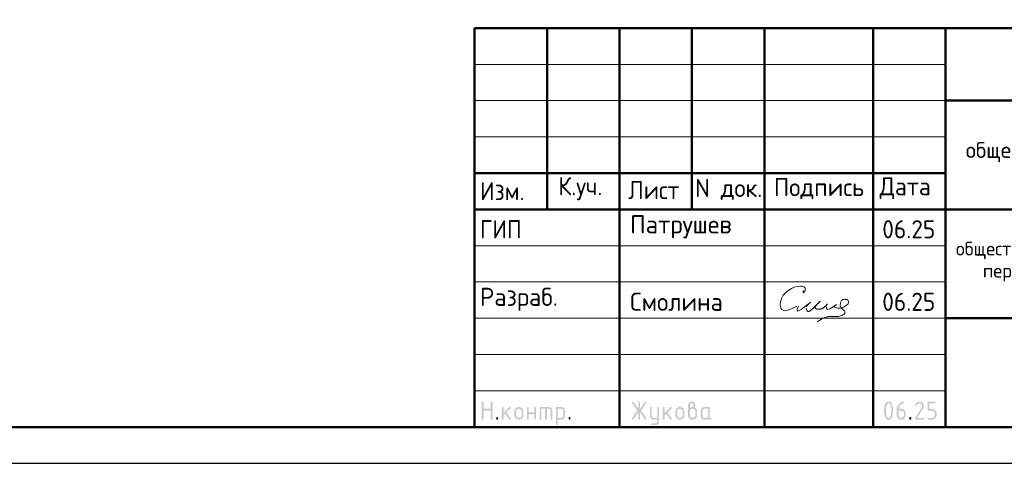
# Model space of a CAD drawing. Header units: millimetres. Extents: x 0 to 50400, y 0 to 35640.
# Tile 3 of 8: x 20068 to 36371, y 0 to 7338. Entities that reach past the tile are written whole.
import ezdxf

# ---------------------------------------------------------------- set-up
doc = ezdxf.new("R2010")
doc.units = ezdxf.units.MM
doc.layers.add('Standard', color=7, linetype='Continuous', lineweight=25)
doc.styles.add('ISOCPEUR', font='txt')

msp = doc.modelspace()

# ---------------------------------------------------------------- hatches: boundary and pattern name
at = {"layer": 'Standard', "linetype": 'Continuous', "lineweight": 25, "transparency": 33554687}
for points in [[(27719, 737), (27719, 1007), (27719, 1008), (27719, 1010), (27719, 1012), (27720, 1013), (27720, 1015), (27721, 1016), (27722, 1017), (27723, 1018), (27724, 1019), (27725, 1019), (27726, 1020), (27727, 1021), (27729, 1021), (27730, 1021), (27732, 1022), (27734, 1022), (27736, 1022), (27737, 1021), (27739, 1021), (27741, 1021), (27742, 1020), (27743, 1019), (27744, 1019), (27745, 1018), (27746, 1017), (27747, 1016), (27748, 1015), (27748, 1013), (27748, 1012), (27749, 1010), (27749, 1008), (27749, 1007), (27749, 902), (27869, 902), (27869, 1007), (27869, 1008), (27869, 1010), (27869, 1012), (27870, 1013), (27870, 1015), (27871, 1016), (27871, 1017), (27872, 1018), (27873, 1019), (27874, 1019), (27876, 1020), (27877, 1021), (27878, 1021), (27880, 1021), (27882, 1022), (27884, 1022), (27886, 1022), (27887, 1021), (27889, 1021), (27890, 1021), (27892, 1020), (27893, 1019), (27894, 1019), (27895, 1018), (27896, 1017), (27897, 1016), (27897, 1015), (27898, 1013), (27898, 1012), (27898, 1010), (27899, 1008), (27899, 1007), (27899, 737), (27899, 735), (27898, 733), (27898, 731), (27898, 730), (27897, 729), (27897, 727), (27896, 726), (27895, 725), (27894, 724), (27893, 724), (27892, 723), (27890, 722), (27889, 722), (27887, 722), (27886, 722), (27884, 722), (27882, 722), (27880, 722), (27878, 722), (27877, 722), (27876, 723), (27874, 724), (27873, 724), (27872, 725), (27871, 726), (27871, 727), (27870, 729), (27870, 730), (27869, 731), (27869, 733), (27869, 735), (27869, 737), (27869, 872), (27749, 872), (27749, 737), (27749, 735), (27749, 733), (27748, 731), (27748, 730), (27748, 729), (27747, 727), (27746, 726), (27745, 725), (27744, 724), (27743, 724), (27742, 723), (27741, 722), (27739, 722), (27737, 722), (27736, 722), (27734, 722), (27732, 722), (27730, 722), (27729, 722), (27727, 722), (27726, 723), (27725, 724), (27724, 724), (27723, 725), (27722, 726), (27721, 727), (27720, 729), (27720, 730), (27719, 731), (27719, 733), (27719, 735)], [(30310, 844), (30233, 728), (30232, 726), (30230, 725), (30229, 724), (30227, 723), (30226, 722), (30224, 722), (30222, 722), (30220, 722), (30218, 722), (30217, 722), (30215, 722), (30214, 723), (30212, 723), (30211, 724), (30210, 724), (30209, 725), (30208, 726), (30207, 728), (30207, 729), (30206, 730), (30206, 732), (30206, 734), (30205, 735), (30205, 737), (30205, 739), (30206, 741), (30207, 743), (30208, 745), (30292, 871), (30208, 998), (30207, 1000), (30206, 1002), (30205, 1004), (30205, 1006), (30205, 1008), (30206, 1010), (30206, 1011), (30206, 1013), (30207, 1014), (30207, 1015), (30208, 1017), (30209, 1018), (30210, 1019), (30211, 1019), (30212, 1020), (30214, 1021), (30215, 1021), (30217, 1021), (30218, 1022), (30220, 1022), (30222, 1022), (30224, 1021), (30226, 1021), (30227, 1020), (30229, 1019), (30230, 1018), (30232, 1016), (30233, 1015), (30310, 899), (30310, 1007), (30310, 1008), (30310, 1010), (30311, 1012), (30311, 1013), (30312, 1015), (30312, 1016), (30313, 1017), (30314, 1018), (30315, 1019), (30316, 1019), (30317, 1020), (30319, 1021), (30320, 1021), (30322, 1021), (30323, 1022), (30325, 1022), (30327, 1022), (30329, 1021), (30330, 1021), (30332, 1021), (30333, 1020), (30334, 1019), (30336, 1019), (30337, 1018), (30337, 1017), (30338, 1016), (30339, 1015), (30339, 1013), (30340, 1012), (30340, 1010), (30340, 1008), (30340, 1007), (30340, 899), (30418, 1015), (30419, 1016), (30420, 1018), (30422, 1019), (30423, 1020), (30425, 1021), (30427, 1021), (30428, 1022), (30430, 1022), (30432, 1022), (30433, 1021), (30435, 1021), (30436, 1020), (30437, 1020), (30439, 1019), (30440, 1018), (30441, 1017), (30442, 1016), (30443, 1015), (30444, 1013), (30444, 1012), (30445, 1011), (30445, 1009), (30445, 1008), (30445, 1006), (30445, 1004), (30445, 1002), (30444, 1000), (30443, 998), (30358, 871), (30443, 745), (30444, 743), (30445, 741), (30445, 739), (30445, 737), (30445, 735), (30445, 734), (30445, 732), (30444, 731), (30444, 730), (30443, 728), (30442, 727), (30441, 726), (30440, 725), (30439, 724), (30438, 723), (30436, 723), (30435, 722), (30434, 722), (30432, 722), (30431, 722), (30429, 722), (30427, 722), (30425, 722), (30423, 723), (30422, 724), (30420, 725), (30419, 726), (30418, 728), (30340, 844), (30340, 737), (30340, 735), (30340, 733), (30340, 731), (30339, 730), (30339, 729), (30338, 727), (30337, 726), (30337, 725), (30336, 724), (30334, 724), (30333, 723), (30332, 722), (30330, 722), (30329, 722), (30327, 722), (30325, 722), (30323, 722), (30322, 722), (30320, 722), (30319, 722), (30317, 723), (30316, 724), (30315, 724), (30314, 725), (30313, 726), (30312, 727), (30312, 729), (30311, 730), (30311, 731), (30310, 733), (30310, 735), (30310, 737)], [(34965, 1022), (34968, 1022), (34972, 1021), (34976, 1021), (34980, 1020), (34983, 1019), (34987, 1018), (34990, 1017), (34993, 1016), (34997, 1015), (35000, 1013), (35003, 1011), (35006, 1009), (35009, 1007), (35012, 1005), (35015, 1002), (35018, 1000), (35020, 997), (35023, 994), (35025, 991), (35027, 988), (35029, 985), (35031, 982), (35033, 979), (35034, 975), (35035, 972), (35036, 969), (35038, 965), (35038, 962), (35039, 958), (35039, 954), (35040, 950), (35040, 947), (35040, 941), (35039, 936), (35038, 930), (35036, 925), (35034, 920), (35032, 914), (35029, 909), (35026, 903), (34931, 752), (35025, 752), (35026, 752), (35028, 751), (35030, 751), (35031, 751), (35033, 750), (35034, 749), (35035, 749), (35036, 748), (35037, 747), (35037, 746), (35038, 745), (35039, 743), (35039, 742), (35039, 740), (35040, 738), (35040, 737), (35040, 735), (35039, 733), (35039, 731), (35039, 730), (35038, 729), (35037, 727), (35037, 726), (35036, 725), (35035, 724), (35034, 724), (35033, 723), (35031, 722), (35030, 722), (35028, 722), (35026, 722), (35025, 722), (34905, 722), (34903, 722), (34901, 722), (34899, 722), (34898, 722), (34897, 723), (34895, 724), (34894, 724), (34893, 725), (34892, 726), (34892, 727), (34891, 729), (34891, 730), (34890, 731), (34890, 733), (34890, 735), (34890, 737), (34890, 739), (34890, 741), (34891, 743), (34892, 745), (35002, 922), (35004, 925), (35005, 928), (35007, 931), (35008, 934), (35009, 937), (35009, 940), (35010, 943), (35010, 946), (35010, 951), (35009, 955), (35008, 960), (35006, 964), (35005, 968), (35002, 971), (35000, 975), (34996, 978), (34993, 982), (34989, 984), (34986, 987), (34982, 988), (34978, 990), (34974, 991), (34969, 991), (34965, 991), (34961, 991), (34958, 991), (34955, 990), (34952, 989), (34949, 988), (34946, 986), (34943, 984), (34940, 982), (34937, 980), (34934, 977), (34931, 974), (34929, 970), (34926, 967), (34923, 963), (34920, 958), (34918, 954), (34917, 952), (34915, 951), (34914, 949), (34912, 948), (34911, 947), (34909, 947), (34907, 947), (34905, 947), (34903, 947), (34901, 947), (34899, 947), (34898, 947), (34897, 948), (34895, 949), (34894, 949), (34893, 950), (34892, 951), (34892, 952), (34891, 954), (34891, 955), (34890, 956), (34890, 958), (34890, 960), (34890, 962), (34890, 963), (34890, 965), (34890, 966), (34891, 968), (34894, 974), (34898, 980), (34902, 986), (34906, 991), (34910, 996), (34914, 1000), (34919, 1005), (34923, 1008), (34928, 1011), (34933, 1014), (34938, 1016), (34943, 1018), (34948, 1020), (34953, 1021), (34959, 1022)], [(35100, 887), (35100, 1007), (35100, 1008), (35100, 1010), (35100, 1012), (35100, 1013), (35101, 1015), (35102, 1016), (35102, 1017), (35103, 1018), (35104, 1019), (35105, 1019), (35107, 1020), (35108, 1021), (35109, 1021), (35111, 1021), (35113, 1022), (35114, 1022), (35219, 1022), (35221, 1022), (35223, 1021), (35224, 1021), (35226, 1021), (35227, 1020), (35228, 1019), (35229, 1019), (35230, 1018), (35231, 1017), (35232, 1016), (35233, 1014), (35233, 1013), (35234, 1012), (35234, 1010), (35234, 1008), (35234, 1007), (35234, 1005), (35234, 1003), (35234, 1001), (35233, 1000), (35233, 999), (35232, 997), (35231, 996), (35230, 995), (35229, 994), (35228, 994), (35227, 993), (35226, 992), (35224, 992), (35223, 992), (35221, 991), (35219, 991), (35130, 991), (35130, 902), (35174, 902), (35178, 902), (35182, 901), (35186, 901), (35189, 900), (35193, 900), (35196, 899), (35200, 897), (35203, 896), (35207, 895), (35210, 893), (35213, 891), (35216, 889), (35219, 887), (35222, 885), (35225, 882), (35227, 880), (35230, 877), (35232, 874), (35235, 871), (35237, 868), (35239, 865), (35241, 862), (35242, 859), (35244, 855), (35245, 852), (35246, 849), (35247, 845), (35248, 841), (35249, 838), (35249, 834), (35249, 830), (35249, 827), (35249, 797), (35249, 793), (35249, 789), (35249, 785), (35248, 782), (35247, 778), (35246, 775), (35245, 771), (35244, 768), (35242, 764), (35241, 761), (35239, 758), (35237, 755), (35235, 752), (35232, 749), (35230, 746), (35227, 743), (35224, 741), (35222, 738), (35219, 736), (35216, 734), (35213, 732), (35209, 730), (35206, 728), (35203, 727), (35200, 726), (35196, 725), (35193, 724), (35189, 723), (35186, 722), (35182, 722), (35178, 722), (35174, 722), (35114, 722), (35113, 722), (35111, 722), (35109, 722), (35108, 722), (35107, 723), (35105, 724), (35104, 724), (35103, 725), (35102, 726), (35102, 727), (35101, 729), (35100, 730), (35100, 731), (35100, 733), (35100, 735), (35100, 737), (35100, 738), (35100, 740), (35100, 742), (35100, 743), (35101, 745), (35102, 746), (35102, 747), (35103, 748), (35104, 749), (35105, 749), (35107, 750), (35108, 751), (35109, 751), (35111, 751), (35113, 752), (35114, 752), (35174, 752), (35179, 752), (35183, 752), (35188, 753), (35192, 755), (35196, 756), (35199, 759), (35203, 761), (35206, 765), (35209, 768), (35212, 772), (35214, 775), (35216, 779), (35218, 783), (35218, 788), (35219, 792), (35219, 797), (35219, 827), (35219, 831), (35218, 836), (35218, 840), (35216, 844), (35214, 848), (35212, 851), (35209, 855), (35206, 858), (35203, 862), (35199, 864), (35195, 867), (35192, 868), (35188, 870), (35183, 871), (35179, 872), (35174, 872), (35114, 872), (35113, 872), (35111, 872), (35109, 872), (35108, 872), (35107, 873), (35105, 874), (35104, 874), (35103, 875), (35102, 876), (35102, 877), (35101, 879), (35100, 880), (35100, 881), (35100, 883), (35100, 885)], [(28079, 833), (28173, 927), (28174, 928), (28175, 929), (28177, 930), (28178, 930), (28179, 931), (28181, 931), (28182, 931), (28184, 931), (28186, 931), (28187, 931), (28189, 931), (28190, 930), (28192, 930), (28193, 929), (28194, 929), (28195, 928), (28196, 927), (28197, 926), (28197, 924), (28198, 923), (28198, 922), (28198, 920), (28199, 918), (28199, 916), (28199, 915), (28198, 914), (28198, 912), (28198, 911), (28197, 910), (28196, 908), (28195, 907), (28194, 906), (28128, 840), (28196, 745), (28197, 743), (28198, 741), (28199, 739), (28199, 736), (28199, 734), (28198, 733), (28198, 731), (28198, 730), (28197, 728), (28197, 727), (28196, 726), (28195, 725), (28194, 724), (28193, 724), (28192, 723), (28190, 722), (28189, 722), (28187, 722), (28186, 722), (28184, 722), (28182, 722), (28180, 722), (28178, 722), (28177, 723), (28175, 724), (28174, 725), (28172, 726), (28171, 728), (28107, 819), (28079, 791), (28079, 737), (28079, 735), (28078, 733), (28078, 731), (28078, 730), (28077, 729), (28077, 727), (28076, 726), (28075, 725), (28074, 724), (28073, 724), (28072, 723), (28070, 722), (28069, 722), (28067, 722), (28066, 722), (28064, 722), (28062, 722), (28060, 722), (28059, 722), (28057, 722), (28056, 723), (28055, 724), (28053, 724), (28052, 725), (28051, 726), (28051, 727), (28050, 729), (28050, 730), (28049, 731), (28049, 733), (28049, 735), (28049, 737), (28049, 916), (28049, 918), (28049, 920), (28049, 922), (28050, 923), (28050, 924), (28051, 926), (28051, 927), (28052, 928), (28053, 929), (28055, 929), (28056, 930), (28057, 930), (28059, 931), (28060, 931), (28062, 931), (28064, 931), (28066, 931), (28067, 931), (28069, 931), (28070, 930), (28072, 930), (28073, 929), (28074, 929), (28075, 928), (28076, 927), (28077, 926), (28077, 924), (28078, 923), (28078, 922), (28078, 920), (28079, 918), (28079, 916)], [(28498, 811), (28498, 737), (28498, 735), (28498, 733), (28498, 731), (28497, 730), (28497, 729), (28496, 727), (28496, 726), (28495, 725), (28494, 724), (28493, 724), (28491, 723), (28490, 722), (28489, 722), (28487, 722), (28485, 722), (28483, 722), (28481, 722), (28480, 722), (28478, 722), (28477, 722), (28475, 723), (28474, 724), (28473, 724), (28472, 725), (28471, 726), (28470, 727), (28470, 729), (28469, 730), (28469, 731), (28469, 733), (28468, 735), (28468, 737), (28468, 916), (28468, 918), (28469, 920), (28469, 922), (28469, 923), (28470, 924), (28470, 926), (28471, 927), (28472, 928), (28473, 929), (28474, 929), (28475, 930), (28477, 930), (28478, 931), (28480, 931), (28481, 931), (28483, 931), (28485, 931), (28487, 931), (28489, 931), (28490, 930), (28491, 930), (28493, 929), (28494, 929), (28495, 928), (28496, 927), (28496, 926), (28497, 924), (28497, 923), (28498, 922), (28498, 920), (28498, 918), (28498, 916), (28498, 841), (28588, 841), (28588, 916), (28588, 918), (28588, 920), (28588, 922), (28589, 923), (28589, 924), (28590, 926), (28591, 927), (28592, 928), (28593, 929), (28594, 929), (28595, 930), (28596, 930), (28598, 931), (28600, 931), (28601, 931), (28603, 931), (28605, 931), (28607, 931), (28608, 931), (28610, 930), (28611, 930), (28612, 929), (28613, 929), (28614, 928), (28615, 927), (28616, 926), (28617, 924), (28617, 923), (28618, 922), (28618, 920), (28618, 918), (28618, 916), (28618, 737), (28618, 735), (28618, 733), (28618, 731), (28617, 730), (28617, 729), (28616, 727), (28615, 726), (28614, 725), (28613, 724), (28612, 724), (28611, 723), (28610, 722), (28608, 722), (28607, 722), (28605, 722), (28603, 722), (28601, 722), (28600, 722), (28598, 722), (28596, 722), (28595, 723), (28594, 724), (28593, 724), (28592, 725), (28591, 726), (28590, 727), (28589, 729), (28589, 730), (28588, 731), (28588, 733), (28588, 735), (28588, 737), (28588, 811)], [(28693, 931), (28828, 931), (28831, 931), (28834, 931), (28837, 931), (28840, 930), (28843, 930), (28846, 929), (28849, 928), (28851, 927), (28854, 926), (28856, 925), (28859, 923), (28861, 922), (28864, 920), (28866, 918), (28868, 916), (28871, 914), (28873, 912), (28875, 909), (28877, 907), (28878, 905), (28880, 902), (28881, 900), (28883, 897), (28884, 895), (28885, 892), (28886, 889), (28886, 886), (28887, 883), (28887, 881), (28888, 878), (28888, 875), (28888, 871), (28888, 737), (28888, 735), (28888, 733), (28888, 731), (28887, 730), (28887, 729), (28886, 727), (28885, 726), (28884, 725), (28883, 724), (28882, 724), (28881, 723), (28880, 722), (28878, 722), (28877, 722), (28875, 722), (28873, 722), (28871, 722), (28869, 722), (28868, 722), (28866, 722), (28865, 723), (28864, 724), (28863, 724), (28862, 725), (28861, 726), (28860, 727), (28859, 729), (28859, 730), (28858, 731), (28858, 733), (28858, 735), (28858, 737), (28858, 871), (28858, 875), (28857, 877), (28857, 880), (28856, 883), (28855, 886), (28853, 888), (28851, 891), (28849, 893), (28847, 895), (28845, 896), (28842, 898), (28840, 899), (28837, 900), (28834, 901), (28831, 901), (28828, 901), (28798, 901), (28798, 737), (28798, 735), (28798, 733), (28798, 731), (28797, 730), (28797, 729), (28796, 727), (28795, 726), (28794, 725), (28793, 724), (28792, 724), (28791, 723), (28790, 722), (28788, 722), (28787, 722), (28785, 722), (28783, 722), (28781, 722), (28780, 722), (28778, 722), (28777, 722), (28775, 723), (28774, 724), (28773, 724), (28772, 725), (28771, 726), (28770, 727), (28769, 729), (28769, 730), (28769, 731), (28768, 733), (28768, 735), (28768, 737), (28768, 901), (28708, 901), (28708, 737), (28708, 735), (28708, 733), (28708, 731), (28707, 730), (28707, 729), (28706, 727), (28705, 726), (28704, 725), (28704, 724), (28702, 724), (28701, 723), (28700, 722), (28698, 722), (28697, 722), (28695, 722), (28693, 722), (28691, 722), (28690, 722), (28688, 722), (28687, 722), (28685, 723), (28684, 724), (28683, 724), (28682, 725), (28681, 726), (28680, 727), (28680, 729), (28679, 730), (28679, 731), (28678, 733), (28678, 735), (28678, 737), (28678, 916), (28678, 918), (28678, 920), (28679, 922), (28679, 923), (28680, 924), (28680, 926), (28681, 927), (28682, 928), (28683, 929), (28684, 929), (28685, 930), (28687, 930), (28688, 931), (28690, 931), (28691, 931)], [(30625, 691), (30625, 722), (30565, 722), (30562, 722), (30559, 722), (30556, 722), (30553, 723), (30550, 723), (30547, 724), (30545, 725), (30542, 726), (30539, 727), (30537, 728), (30534, 730), (30532, 731), (30529, 733), (30527, 735), (30525, 737), (30523, 739), (30521, 741), (30519, 744), (30517, 746), (30515, 748), (30513, 751), (30512, 753), (30511, 756), (30510, 758), (30509, 761), (30508, 764), (30507, 767), (30506, 769), (30506, 772), (30506, 775), (30505, 778), (30505, 781), (30505, 916), (30505, 918), (30506, 920), (30506, 922), (30506, 923), (30507, 924), (30507, 926), (30508, 927), (30509, 928), (30510, 929), (30511, 929), (30512, 930), (30514, 930), (30515, 931), (30517, 931), (30518, 931), (30520, 931), (30522, 931), (30524, 931), (30526, 931), (30527, 930), (30528, 930), (30530, 929), (30531, 929), (30532, 928), (30533, 927), (30533, 926), (30534, 924), (30534, 923), (30535, 922), (30535, 920), (30535, 918), (30535, 916), (30535, 782), (30535, 779), (30536, 776), (30536, 773), (30538, 770), (30539, 768), (30540, 765), (30542, 763), (30544, 760), (30546, 758), (30549, 757), (30551, 755), (30554, 754), (30557, 753), (30559, 752), (30562, 752), (30565, 752), (30625, 752), (30625, 916), (30625, 918), (30625, 920), (30625, 922), (30626, 923), (30626, 924), (30627, 926), (30628, 927), (30629, 928), (30630, 929), (30631, 929), (30632, 930), (30633, 930), (30635, 931), (30636, 931), (30638, 931), (30640, 931), (30642, 931), (30644, 931), (30645, 931), (30647, 930), (30648, 930), (30649, 929), (30650, 929), (30651, 928), (30652, 927), (30653, 926), (30654, 924), (30654, 923), (30655, 922), (30655, 920), (30655, 918), (30655, 916), (30655, 692), (30655, 688), (30655, 685), (30655, 682), (30654, 680), (30653, 677), (30653, 674), (30652, 671), (30651, 669), (30650, 666), (30648, 663), (30647, 661), (30645, 658), (30644, 656), (30642, 654), (30640, 651), (30638, 649), (30636, 647), (30634, 645), (30631, 643), (30629, 641), (30627, 640), (30624, 638), (30621, 637), (30619, 636), (30616, 635), (30613, 634), (30611, 633), (30608, 633), (30605, 632), (30602, 632), (30599, 632), (30596, 632), (30535, 632), (30534, 632), (30532, 632), (30530, 632), (30529, 633), (30527, 633), (30526, 634), (30525, 634), (30524, 635), (30523, 636), (30522, 638), (30522, 639), (30521, 640), (30521, 642), (30521, 643), (30520, 645), (30520, 647), (30520, 648), (30521, 650), (30521, 651), (30522, 652), (30522, 654), (30523, 655), (30524, 656), (30525, 657), (30526, 658), (30527, 659), (30529, 660), (30530, 661), (30531, 661), (30533, 661), (30534, 662), (30535, 662), (30595, 662), (30598, 662), (30601, 662), (30604, 663), (30607, 664), (30609, 665), (30612, 666), (30614, 668), (30616, 670), (30619, 672), (30620, 675), (30622, 677), (30623, 680), (30624, 682), (30624, 685), (30625, 688)], [(30745, 833), (30840, 927), (30841, 928), (30842, 929), (30843, 930), (30844, 930), (30846, 931), (30847, 931), (30849, 931), (30850, 931), (30852, 931), (30854, 931), (30855, 931), (30857, 930), (30858, 930), (30859, 929), (30860, 929), (30861, 928), (30862, 927), (30863, 926), (30864, 924), (30864, 923), (30865, 922), (30865, 920), (30865, 918), (30865, 916), (30865, 915), (30865, 914), (30865, 912), (30864, 911), (30863, 910), (30863, 908), (30862, 907), (30861, 906), (30795, 840), (30862, 745), (30864, 743), (30864, 741), (30865, 739), (30865, 736), (30865, 734), (30865, 733), (30865, 731), (30864, 730), (30864, 728), (30863, 727), (30862, 726), (30861, 725), (30860, 724), (30859, 724), (30858, 723), (30857, 722), (30855, 722), (30854, 722), (30852, 722), (30850, 722), (30848, 722), (30846, 722), (30845, 722), (30843, 723), (30842, 724), (30840, 725), (30839, 726), (30838, 728), (30773, 819), (30745, 791), (30745, 737), (30745, 735), (30745, 733), (30745, 731), (30744, 730), (30744, 729), (30743, 727), (30742, 726), (30741, 725), (30741, 724), (30739, 724), (30738, 723), (30737, 722), (30735, 722), (30734, 722), (30732, 722), (30730, 722), (30728, 722), (30727, 722), (30725, 722), (30724, 722), (30722, 723), (30721, 724), (30720, 724), (30719, 725), (30718, 726), (30717, 727), (30717, 729), (30716, 730), (30716, 731), (30715, 733), (30715, 735), (30715, 737), (30715, 916), (30715, 918), (30715, 920), (30716, 922), (30716, 923), (30717, 924), (30717, 926), (30718, 927), (30719, 928), (30720, 929), (30721, 929), (30722, 930), (30724, 930), (30725, 931), (30727, 931), (30728, 931), (30730, 931), (30732, 931), (30734, 931), (30735, 931), (30737, 930), (30738, 930), (30739, 929), (30741, 929), (30741, 928), (30742, 927), (30743, 926), (30744, 924), (30744, 923), (30745, 922), (30745, 920), (30745, 918), (30745, 916)], [(27959, 752), (27959, 753), (27959, 755), (27959, 757), (27960, 758), (27960, 760), (27961, 761), (27962, 762), (27963, 763), (27963, 764), (27965, 765), (27966, 765), (27967, 766), (27969, 766), (27970, 766), (27972, 767), (27974, 767), (27976, 767), (27977, 766), (27979, 766), (27980, 766), (27982, 765), (27983, 765), (27984, 764), (27985, 763), (27986, 762), (27987, 761), (27987, 760), (27988, 758), (27988, 757), (27989, 755), (27989, 753), (27989, 752), (27989, 737), (27989, 735), (27989, 733), (27988, 731), (27988, 730), (27987, 729), (27987, 727), (27986, 726), (27985, 725), (27984, 724), (27983, 724), (27982, 723), (27980, 722), (27979, 722), (27977, 722), (27976, 722), (27974, 722), (27972, 722), (27970, 722), (27969, 722), (27967, 722), (27966, 723), (27965, 724), (27963, 724), (27963, 725), (27962, 726), (27961, 727), (27960, 729), (27960, 730), (27959, 731), (27959, 733), (27959, 735), (27959, 737)], [(29158, 752), (29158, 753), (29158, 755), (29158, 757), (29159, 758), (29159, 760), (29160, 761), (29161, 762), (29162, 763), (29163, 764), (29164, 765), (29165, 765), (29166, 766), (29168, 766), (29169, 766), (29171, 767), (29173, 767), (29175, 767), (29177, 766), (29178, 766), (29180, 766), (29181, 765), (29182, 765), (29183, 764), (29184, 763), (29185, 762), (29186, 761), (29187, 760), (29187, 758), (29188, 757), (29188, 755), (29188, 753), (29188, 752), (29188, 737), (29188, 735), (29188, 733), (29188, 731), (29187, 730), (29187, 729), (29186, 727), (29185, 726), (29184, 725), (29183, 724), (29182, 724), (29181, 723), (29180, 722), (29178, 722), (29177, 722), (29175, 722), (29173, 722), (29171, 722), (29169, 722), (29168, 722), (29166, 722), (29165, 723), (29164, 724), (29163, 724), (29162, 725), (29161, 726), (29160, 727), (29159, 729), (29159, 730), (29158, 731), (29158, 733), (29158, 735), (29158, 737)], [(34800, 752), (34800, 753), (34800, 755), (34800, 757), (34801, 758), (34801, 760), (34802, 761), (34803, 762), (34804, 763), (34804, 764), (34806, 765), (34807, 765), (34808, 766), (34810, 766), (34811, 766), (34813, 767), (34815, 767), (34817, 767), (34818, 766), (34820, 766), (34821, 766), (34823, 765), (34824, 765), (34825, 764), (34826, 763), (34827, 762), (34828, 761), (34828, 760), (34829, 758), (34829, 757), (34830, 755), (34830, 753), (34830, 752), (34830, 737), (34830, 735), (34830, 733), (34829, 731), (34829, 730), (34828, 729), (34828, 727), (34827, 726), (34826, 725), (34825, 724), (34824, 724), (34823, 723), (34821, 722), (34820, 722), (34818, 722), (34817, 722), (34815, 722), (34813, 722), (34811, 722), (34810, 722), (34808, 722), (34807, 723), (34806, 724), (34804, 724), (34804, 725), (34803, 726), (34802, 727), (34801, 729), (34801, 730), (34800, 731), (34800, 733), (34800, 735), (34800, 737)]]:
    msp.add_hatch(color=7, dxfattribs=at).paths.add_polyline_path(points, flags=16)
h = msp.add_hatch(color=7, dxfattribs=at)
h.paths.add_polyline_path([(31165, 916), (31170, 920), (31174, 923), (31179, 926), (31183, 928), (31188, 930), (31192, 931), (31196, 931), (31200, 931), (31202, 931), (31204, 932), (31207, 933), (31209, 934), (31211, 935), (31213, 937), (31215, 939), (31217, 942), (31219, 944), (31221, 947), (31222, 949), (31223, 952), (31224, 954), (31224, 957), (31225, 959), (31225, 961), (31225, 965), (31224, 968), (31224, 970), (31223, 973), (31222, 976), (31220, 978), (31218, 981), (31216, 983), (31214, 985), (31212, 987), (31209, 988), (31207, 989), (31204, 990), (31201, 991), (31198, 991), (31195, 991), (31192, 991), (31189, 991), (31186, 990), (31183, 989), (31181, 988), (31178, 987), (31176, 985), (31174, 983), (31171, 981), (31170, 978), (31168, 976), (31167, 973), (31166, 970), (31165, 967), (31165, 965), (31165, 961)])
h.paths.add_polyline_path([(31240, 925), (31245, 923), (31249, 920), (31254, 918), (31258, 914), (31262, 911), (31266, 907), (31269, 903), (31272, 898), (31275, 893), (31278, 888), (31280, 883), (31282, 878), (31283, 873), (31284, 868), (31285, 862), (31285, 857), (31285, 797), (31285, 793), (31284, 789), (31284, 785), (31283, 781), (31282, 778), (31281, 774), (31280, 771), (31279, 768), (31278, 764), (31276, 761), (31274, 758), (31272, 755), (31270, 752), (31268, 749), (31265, 746), (31263, 743), (31260, 741), (31257, 738), (31254, 736), (31251, 734), (31248, 732), (31245, 730), (31242, 728), (31238, 727), (31235, 726), (31232, 725), (31228, 724), (31225, 723), (31221, 722), (31217, 722), (31214, 722), (31210, 722), (31206, 722), (31202, 722), (31198, 722), (31195, 723), (31191, 724), (31188, 725), (31184, 726), (31181, 727), (31177, 728), (31174, 730), (31171, 732), (31168, 734), (31165, 736), (31162, 738), (31159, 741), (31157, 743), (31154, 746), (31151, 749), (31149, 752), (31147, 755), (31145, 758), (31143, 761), (31142, 764), (31140, 768), (31139, 771), (31138, 774), (31137, 778), (31136, 782), (31136, 785), (31135, 789), (31135, 793), (31135, 797), (31135, 962), (31135, 965), (31135, 968), (31135, 971), (31136, 974), (31136, 977), (31137, 979), (31138, 982), (31139, 985), (31140, 987), (31142, 990), (31143, 993), (31145, 995), (31146, 997), (31148, 1000), (31150, 1002), (31152, 1004), (31154, 1006), (31157, 1008), (31159, 1010), (31161, 1012), (31164, 1013), (31166, 1015), (31169, 1016), (31172, 1017), (31174, 1018), (31177, 1019), (31180, 1020), (31183, 1020), (31186, 1021), (31189, 1021), (31192, 1022), (31195, 1022), (31198, 1022), (31201, 1021), (31204, 1021), (31207, 1020), (31210, 1020), (31212, 1019), (31215, 1018), (31218, 1017), (31221, 1016), (31223, 1015), (31226, 1013), (31228, 1012), (31230, 1010), (31233, 1008), (31235, 1006), (31237, 1004), (31239, 1002), (31241, 1000), (31243, 997), (31245, 995), (31246, 992), (31248, 990), (31249, 987), (31250, 985), (31251, 982), (31252, 979), (31253, 976), (31253, 974), (31254, 971), (31254, 968), (31254, 965), (31254, 962), (31254, 956), (31254, 951), (31253, 946), (31251, 941), (31249, 937), (31246, 933), (31243, 929)], flags=16)
h.paths.add_polyline_path([(31254, 797), (31254, 857), (31254, 861), (31254, 866), (31253, 870), (31251, 874), (31250, 878), (31247, 881), (31245, 885), (31241, 888), (31238, 892), (31235, 894), (31231, 897), (31227, 898), (31223, 900), (31219, 901), (31214, 902), (31210, 902), (31205, 902), (31201, 901), (31196, 900), (31192, 898), (31188, 897), (31185, 894), (31181, 892), (31178, 888), (31175, 885), (31172, 881), (31170, 878), (31168, 874), (31167, 870), (31166, 866), (31165, 861), (31165, 857), (31165, 797), (31165, 792), (31166, 788), (31167, 783), (31168, 779), (31170, 775), (31172, 772), (31175, 768), (31178, 765), (31181, 761), (31185, 759), (31188, 756), (31192, 755), (31196, 753), (31201, 752), (31205, 752), (31210, 752), (31214, 752), (31219, 752), (31223, 753), (31227, 755), (31231, 757), (31235, 759), (31238, 761), (31241, 765), (31245, 768), (31247, 772), (31250, 775), (31251, 779), (31253, 783), (31254, 788), (31254, 792)])
h = msp.add_hatch(color=7, dxfattribs=at)
h.paths.add_polyline_path([(34500, 872), (34500, 881), (34499, 890), (34499, 899), (34498, 908), (34497, 916), (34495, 925), (34494, 934), (34492, 942), (34490, 948), (34489, 953), (34487, 959), (34485, 964), (34483, 968), (34481, 972), (34479, 976), (34477, 979), (34474, 982), (34472, 984), (34469, 987), (34467, 988), (34464, 990), (34461, 991), (34458, 991), (34455, 991), (34452, 991), (34449, 991), (34446, 990), (34443, 988), (34441, 987), (34438, 984), (34436, 982), (34433, 979), (34431, 976), (34429, 972), (34427, 968), (34425, 963), (34423, 959), (34422, 953), (34420, 948), (34418, 942), (34416, 933), (34415, 925), (34413, 916), (34412, 907), (34411, 898), (34411, 890), (34410, 881), (34410, 872), (34410, 862), (34411, 853), (34411, 844), (34412, 835), (34413, 827), (34415, 818), (34416, 810), (34418, 801), (34420, 795), (34421, 790), (34423, 784), (34425, 780), (34427, 775), (34429, 771), (34431, 767), (34433, 764), (34436, 761), (34438, 759), (34441, 756), (34443, 755), (34446, 753), (34449, 752), (34452, 752), (34455, 752), (34458, 752), (34461, 752), (34464, 753), (34467, 755), (34469, 756), (34472, 759), (34474, 761), (34477, 764), (34479, 767), (34481, 771), (34483, 775), (34485, 780), (34487, 784), (34489, 790), (34490, 795), (34492, 801), (34494, 810), (34495, 818), (34497, 827), (34498, 835), (34499, 844), (34499, 853), (34500, 862)])
h.paths.add_polyline_path([(34530, 872), (34530, 865), (34530, 858), (34529, 852), (34529, 846), (34529, 839), (34528, 833), (34527, 827), (34527, 822), (34526, 816), (34525, 810), (34524, 805), (34522, 799), (34521, 794), (34520, 789), (34518, 784), (34517, 779), (34514, 772), (34512, 765), (34509, 759), (34506, 754), (34502, 748), (34499, 744), (34495, 739), (34492, 736), (34488, 732), (34484, 730), (34479, 727), (34475, 725), (34470, 723), (34465, 722), (34460, 722), (34455, 722), (34450, 722), (34445, 722), (34440, 723), (34435, 725), (34431, 727), (34426, 730), (34422, 732), (34418, 736), (34414, 739), (34411, 744), (34408, 748), (34404, 754), (34401, 759), (34398, 765), (34396, 771), (34393, 779), (34392, 783), (34390, 789), (34389, 794), (34388, 799), (34386, 804), (34385, 810), (34384, 816), (34383, 821), (34383, 827), (34382, 833), (34381, 839), (34381, 846), (34381, 852), (34380, 858), (34380, 865), (34380, 872), (34380, 878), (34380, 885), (34381, 891), (34381, 898), (34381, 904), (34382, 910), (34383, 916), (34383, 922), (34384, 928), (34385, 933), (34386, 939), (34388, 944), (34389, 949), (34390, 954), (34392, 960), (34393, 964), (34396, 972), (34398, 978), (34401, 984), (34404, 989), (34408, 995), (34411, 999), (34414, 1004), (34418, 1007), (34422, 1011), (34426, 1014), (34431, 1016), (34435, 1018), (34440, 1020), (34445, 1021), (34450, 1022), (34455, 1022), (34460, 1022), (34465, 1021), (34470, 1020), (34475, 1018), (34479, 1016), (34484, 1013), (34488, 1011), (34492, 1007), (34495, 1004), (34499, 999), (34502, 995), (34506, 989), (34509, 984), (34512, 978), (34514, 971), (34517, 964), (34518, 959), (34520, 954), (34521, 949), (34522, 944), (34524, 938), (34525, 933), (34526, 927), (34527, 922), (34527, 916), (34528, 910), (34529, 904), (34529, 897), (34529, 891), (34530, 885), (34530, 878)], flags=16)
h = msp.add_hatch(color=7, dxfattribs=at)
h.paths.add_polyline_path([(34620, 872), (34620, 797), (34620, 792), (34621, 788), (34622, 783), (34623, 779), (34625, 775), (34627, 772), (34630, 768), (34633, 765), (34636, 761), (34640, 759), (34644, 756), (34647, 755), (34651, 753), (34656, 752), (34660, 752), (34665, 752), (34670, 752), (34674, 752), (34678, 753), (34682, 755), (34686, 757), (34690, 759), (34693, 761), (34697, 765), (34700, 768), (34702, 772), (34705, 775), (34706, 779), (34708, 783), (34709, 788), (34710, 792), (34710, 797), (34710, 827), (34710, 831), (34709, 836), (34708, 840), (34706, 844), (34705, 848), (34702, 852), (34700, 855), (34697, 858), (34693, 862), (34690, 864), (34686, 867), (34682, 868), (34678, 870), (34674, 871), (34669, 872), (34665, 872)])
h.paths.add_polyline_path([(34695, 1022), (34697, 1022), (34698, 1021), (34700, 1021), (34701, 1021), (34703, 1020), (34704, 1019), (34705, 1019), (34706, 1018), (34707, 1017), (34708, 1016), (34708, 1015), (34709, 1013), (34709, 1012), (34709, 1010), (34710, 1008), (34710, 1007), (34710, 1004), (34709, 1002), (34709, 999), (34708, 998), (34707, 996), (34705, 995), (34704, 994), (34702, 994), (34698, 993), (34694, 991), (34690, 990), (34686, 988), (34682, 986), (34678, 984), (34675, 982), (34671, 979), (34667, 977), (34664, 974), (34660, 971), (34657, 968), (34654, 965), (34650, 961), (34647, 958), (34644, 954), (34639, 947), (34635, 941), (34631, 935), (34628, 928), (34626, 922), (34624, 915), (34622, 908), (34621, 902), (34665, 902), (34669, 902), (34673, 901), (34676, 901), (34680, 900), (34684, 900), (34687, 899), (34691, 898), (34694, 896), (34697, 895), (34701, 893), (34704, 891), (34707, 889), (34710, 887), (34713, 885), (34715, 883), (34718, 880), (34721, 877), (34723, 874), (34726, 871), (34728, 868), (34730, 865), (34731, 862), (34733, 859), (34734, 856), (34736, 852), (34737, 849), (34738, 845), (34738, 842), (34739, 838), (34739, 834), (34740, 831), (34740, 827), (34740, 797), (34740, 793), (34739, 789), (34739, 785), (34738, 781), (34738, 778), (34737, 774), (34736, 771), (34734, 768), (34733, 764), (34731, 761), (34729, 758), (34727, 755), (34725, 752), (34723, 749), (34721, 746), (34718, 743), (34715, 741), (34712, 738), (34709, 736), (34706, 734), (34703, 732), (34700, 730), (34697, 728), (34694, 727), (34690, 726), (34687, 725), (34683, 724), (34680, 723), (34676, 722), (34672, 722), (34669, 722), (34665, 722), (34661, 722), (34657, 722), (34653, 722), (34650, 723), (34646, 724), (34643, 725), (34639, 726), (34636, 727), (34633, 728), (34629, 730), (34626, 732), (34623, 734), (34620, 736), (34617, 738), (34614, 741), (34612, 743), (34609, 746), (34607, 749), (34604, 752), (34602, 755), (34600, 758), (34598, 761), (34597, 764), (34595, 767), (34594, 771), (34593, 774), (34592, 778), (34591, 781), (34591, 785), (34590, 788), (34590, 792), (34590, 796), (34590, 887), (34590, 893), (34590, 899), (34591, 905), (34592, 911), (34593, 917), (34595, 923), (34596, 929), (34598, 934), (34601, 940), (34603, 945), (34606, 951), (34609, 956), (34612, 961), (34616, 966), (34620, 971), (34624, 976), (34627, 980), (34630, 983), (34634, 986), (34637, 990), (34641, 993), (34644, 996), (34648, 999), (34651, 1001), (34655, 1004), (34658, 1006), (34662, 1009), (34666, 1011), (34670, 1013), (34673, 1015), (34677, 1017), (34681, 1018), (34683, 1019), (34685, 1020), (34687, 1020), (34689, 1021), (34691, 1021), (34692, 1021), (34693, 1022)], flags=16)
h = msp.add_hatch(color=7, dxfattribs=at)
h.paths.add_polyline_path([(28259, 796), (28259, 856), (28259, 860), (28259, 864), (28259, 868), (28260, 871), (28261, 875), (28262, 878), (28263, 882), (28264, 885), (28265, 889), (28267, 892), (28269, 895), (28271, 898), (28273, 901), (28275, 904), (28278, 907), (28280, 909), (28283, 912), (28286, 915), (28289, 917), (28292, 919), (28295, 921), (28298, 923), (28301, 925), (28305, 926), (28308, 927), (28311, 928), (28315, 929), (28318, 930), (28322, 931), (28326, 931), (28329, 931), (28333, 931), (28337, 931), (28341, 931), (28345, 931), (28349, 930), (28352, 929), (28356, 928), (28359, 927), (28362, 926), (28366, 925), (28369, 923), (28372, 921), (28375, 919), (28378, 917), (28381, 915), (28384, 912), (28387, 910), (28389, 907), (28392, 904), (28394, 901), (28396, 898), (28398, 895), (28400, 892), (28401, 889), (28403, 886), (28404, 882), (28405, 879), (28406, 875), (28407, 872), (28408, 868), (28408, 864), (28408, 860), (28408, 856), (28408, 796), (28408, 793), (28408, 789), (28408, 785), (28407, 781), (28406, 778), (28405, 774), (28404, 771), (28403, 768), (28401, 764), (28400, 761), (28398, 758), (28396, 755), (28394, 752), (28391, 749), (28389, 746), (28386, 743), (28384, 741), (28381, 738), (28378, 736), (28375, 734), (28372, 732), (28369, 730), (28365, 728), (28362, 727), (28359, 726), (28355, 725), (28352, 724), (28348, 723), (28345, 722), (28341, 722), (28337, 722), (28333, 722), (28329, 722), (28326, 722), (28322, 722), (28318, 723), (28315, 724), (28311, 725), (28308, 726), (28305, 727), (28301, 728), (28298, 730), (28295, 732), (28292, 734), (28289, 736), (28286, 738), (28283, 741), (28280, 743), (28278, 746), (28275, 749), (28273, 752), (28271, 755), (28269, 758), (28267, 761), (28265, 764), (28264, 768), (28263, 771), (28262, 774), (28261, 778), (28260, 781), (28259, 785), (28259, 789), (28259, 793)], flags=16)
h.paths.add_polyline_path([(28378, 797), (28378, 857), (28378, 861), (28377, 866), (28377, 870), (28375, 874), (28373, 878), (28371, 881), (28368, 885), (28365, 888), (28362, 892), (28358, 894), (28355, 897), (28351, 898), (28347, 900), (28342, 901), (28338, 902), (28333, 902), (28329, 902), (28324, 901), (28320, 900), (28316, 898), (28312, 897), (28309, 894), (28305, 892), (28302, 888), (28298, 885), (28296, 881), (28293, 878), (28292, 874), (28290, 870), (28289, 866), (28289, 861), (28289, 857), (28289, 797), (28289, 792), (28289, 788), (28290, 783), (28292, 779), (28293, 775), (28296, 772), (28298, 768), (28302, 765), (28305, 761), (28308, 759), (28312, 756), (28316, 755), (28320, 753), (28324, 752), (28329, 752), (28333, 752), (28338, 752), (28342, 752), (28347, 753), (28351, 755), (28355, 757), (28358, 759), (28362, 761), (28365, 765), (28368, 768), (28371, 772), (28373, 775), (28375, 779), (28377, 783), (28377, 788), (28378, 792)])
h = msp.add_hatch(color=7, dxfattribs=at)
h.paths.add_polyline_path([(28948, 916), (28948, 918), (28948, 920), (28949, 922), (28949, 923), (28950, 924), (28950, 926), (28951, 927), (28952, 928), (28953, 929), (28954, 929), (28955, 930), (28957, 930), (28958, 931), (28960, 931), (28961, 931), (28963, 931), (29038, 931), (29041, 931), (29044, 931), (29047, 931), (29050, 930), (29053, 930), (29056, 929), (29059, 928), (29061, 927), (29064, 926), (29066, 925), (29069, 923), (29071, 922), (29074, 920), (29076, 918), (29078, 916), (29080, 914), (29083, 912), (29085, 910), (29086, 907), (29088, 905), (29090, 902), (29091, 900), (29092, 897), (29094, 895), (29095, 892), (29095, 889), (29096, 886), (29097, 884), (29097, 881), (29098, 878), (29098, 875), (29098, 871), (29098, 781), (29098, 778), (29098, 775), (29097, 772), (29097, 769), (29096, 767), (29095, 764), (29095, 761), (29094, 758), (29092, 756), (29091, 753), (29090, 751), (29088, 748), (29086, 746), (29085, 744), (29083, 741), (29081, 739), (29078, 737), (29076, 735), (29074, 733), (29071, 731), (29069, 730), (29066, 728), (29064, 727), (29061, 726), (29059, 725), (29056, 724), (29053, 723), (29050, 723), (29047, 722), (29044, 722), (29041, 722), (29038, 722), (28978, 722), (28978, 647), (28978, 645), (28978, 643), (28978, 641), (28977, 640), (28977, 639), (28976, 638), (28975, 636), (28974, 635), (28973, 634), (28972, 634), (28971, 633), (28970, 633), (28968, 632), (28967, 632), (28965, 632), (28963, 632), (28961, 632), (28960, 632), (28958, 632), (28957, 633), (28955, 633), (28954, 634), (28953, 634), (28952, 635), (28951, 636), (28950, 638), (28950, 639), (28949, 640), (28949, 641), (28948, 643), (28948, 645), (28948, 647)], flags=16)
h.paths.add_polyline_path([(28978, 901), (28978, 752), (29038, 752), (29041, 752), (29044, 752), (29047, 753), (29049, 754), (29052, 755), (29054, 757), (29057, 758), (29059, 760), (29061, 763), (29063, 765), (29065, 767), (29066, 770), (29067, 773), (29067, 776), (29068, 778), (29068, 782), (29068, 871), (29068, 875), (29067, 877), (29067, 880), (29066, 883), (29065, 886), (29063, 888), (29061, 891), (29059, 893), (29057, 895), (29055, 896), (29052, 898), (29050, 899), (29047, 900), (29044, 901), (29041, 901), (29038, 901)])
h = msp.add_hatch(color=7, dxfattribs=at)
h.paths.add_polyline_path([(30925, 796), (30925, 856), (30925, 860), (30925, 864), (30926, 868), (30926, 871), (30927, 875), (30928, 878), (30929, 882), (30930, 885), (30932, 889), (30934, 892), (30935, 895), (30937, 898), (30939, 901), (30942, 904), (30944, 907), (30947, 909), (30950, 912), (30952, 915), (30955, 917), (30958, 919), (30961, 921), (30965, 923), (30968, 925), (30971, 926), (30974, 927), (30978, 928), (30981, 929), (30985, 930), (30988, 931), (30992, 931), (30996, 931), (31000, 931), (31004, 931), (31008, 931), (31011, 931), (31015, 930), (31019, 929), (31022, 928), (31026, 927), (31029, 926), (31032, 925), (31035, 923), (31039, 921), (31042, 919), (31045, 917), (31047, 915), (31050, 912), (31053, 910), (31056, 907), (31058, 904), (31060, 901), (31063, 898), (31065, 895), (31066, 892), (31068, 889), (31069, 886), (31071, 882), (31072, 879), (31073, 875), (31073, 872), (31074, 868), (31074, 864), (31075, 860), (31075, 856), (31075, 796), (31075, 793), (31074, 789), (31074, 785), (31073, 781), (31073, 778), (31072, 774), (31071, 771), (31069, 768), (31068, 764), (31066, 761), (31064, 758), (31062, 755), (31060, 752), (31058, 749), (31056, 746), (31053, 743), (31050, 741), (31047, 738), (31044, 736), (31041, 734), (31038, 732), (31035, 730), (31032, 728), (31029, 727), (31025, 726), (31022, 725), (31018, 724), (31015, 723), (31011, 722), (31007, 722), (31004, 722), (31000, 722), (30996, 722), (30992, 722), (30988, 722), (30985, 723), (30981, 724), (30978, 725), (30974, 726), (30971, 727), (30968, 728), (30965, 730), (30961, 732), (30958, 734), (30955, 736), (30952, 738), (30950, 741), (30947, 743), (30944, 746), (30942, 749), (30939, 752), (30937, 755), (30935, 758), (30934, 761), (30932, 764), (30930, 768), (30929, 771), (30928, 774), (30927, 778), (30926, 781), (30926, 785), (30925, 789), (30925, 793)], flags=16)
h.paths.add_polyline_path([(31045, 797), (31045, 857), (31045, 861), (31044, 866), (31043, 870), (31041, 874), (31040, 878), (31037, 881), (31035, 885), (31032, 888), (31028, 892), (31025, 894), (31021, 897), (31017, 898), (31013, 900), (31009, 901), (31004, 902), (31000, 902), (30995, 902), (30991, 901), (30987, 900), (30983, 898), (30979, 897), (30975, 894), (30971, 892), (30968, 888), (30965, 885), (30962, 881), (30960, 878), (30958, 874), (30957, 870), (30956, 866), (30955, 861), (30955, 857), (30955, 797), (30955, 792), (30956, 788), (30957, 783), (30958, 779), (30960, 775), (30962, 772), (30965, 768), (30968, 765), (30971, 761), (30975, 759), (30979, 756), (30983, 755), (30986, 753), (30991, 752), (30995, 752), (31000, 752), (31004, 752), (31009, 752), (31013, 753), (31017, 755), (31021, 757), (31025, 759), (31028, 761), (31032, 765), (31035, 768), (31037, 772), (31040, 775), (31041, 779), (31043, 783), (31044, 788), (31045, 792)])
h = msp.add_hatch(color=7, dxfattribs=at)
h.paths.add_polyline_path([(31464, 901), (31405, 901), (31401, 901), (31399, 901), (31396, 900), (31393, 899), (31390, 898), (31388, 896), (31386, 895), (31383, 893), (31381, 890), (31380, 888), (31378, 886), (31377, 883), (31376, 880), (31375, 877), (31375, 874), (31375, 871), (31375, 782), (31375, 778), (31375, 776), (31376, 773), (31377, 770), (31378, 768), (31380, 765), (31381, 763), (31384, 760), (31386, 758), (31388, 757), (31391, 755), (31393, 754), (31396, 753), (31399, 752), (31402, 752), (31405, 752), (31434, 752), (31438, 752), (31440, 752), (31443, 753), (31446, 754), (31449, 755), (31451, 757), (31453, 758), (31456, 760), (31458, 763), (31459, 765), (31461, 767), (31462, 770), (31463, 773), (31464, 776), (31464, 778), (31464, 782)])
h.paths.add_polyline_path([(31524, 737), (31524, 735), (31524, 733), (31524, 731), (31523, 730), (31523, 729), (31522, 727), (31522, 726), (31521, 725), (31520, 724), (31519, 724), (31517, 723), (31516, 722), (31515, 722), (31513, 722), (31511, 722), (31509, 722), (31504, 722), (31499, 723), (31495, 724), (31490, 726), (31486, 728), (31482, 730), (31478, 733), (31475, 737), (31471, 733), (31466, 730), (31462, 728), (31457, 726), (31452, 724), (31446, 723), (31441, 722), (31434, 722), (31405, 722), (31401, 722), (31398, 722), (31395, 722), (31392, 723), (31390, 723), (31387, 724), (31384, 725), (31381, 726), (31379, 727), (31376, 728), (31374, 730), (31371, 731), (31369, 733), (31366, 735), (31364, 737), (31362, 739), (31360, 741), (31358, 743), (31356, 746), (31354, 748), (31353, 751), (31351, 753), (31350, 756), (31349, 758), (31348, 761), (31347, 764), (31346, 766), (31346, 769), (31345, 772), (31345, 775), (31345, 778), (31345, 781), (31345, 871), (31345, 875), (31345, 878), (31345, 881), (31346, 884), (31346, 886), (31347, 889), (31348, 892), (31349, 895), (31350, 897), (31351, 900), (31353, 902), (31354, 905), (31356, 907), (31358, 910), (31360, 912), (31362, 914), (31364, 916), (31366, 918), (31369, 920), (31371, 922), (31374, 923), (31376, 925), (31379, 926), (31381, 927), (31384, 928), (31387, 929), (31390, 930), (31392, 930), (31395, 931), (31398, 931), (31401, 931), (31405, 931), (31479, 931), (31481, 931), (31483, 931), (31485, 931), (31486, 930), (31487, 930), (31489, 929), (31490, 929), (31491, 928), (31492, 927), (31492, 926), (31493, 924), (31493, 923), (31494, 922), (31494, 920), (31494, 918), (31494, 916), (31494, 767), (31494, 765), (31495, 763), (31495, 761), (31495, 760), (31496, 759), (31496, 757), (31497, 756), (31498, 755), (31499, 754), (31500, 754), (31501, 753), (31503, 752), (31504, 752), (31506, 752), (31508, 752), (31509, 752), (31511, 752), (31513, 751), (31515, 751), (31516, 751), (31517, 750), (31519, 749), (31520, 749), (31521, 748), (31522, 747), (31522, 746), (31523, 744), (31523, 743), (31524, 742), (31524, 740), (31524, 738)], flags=16)

# ---------------------------------------------------------------- linework, layer by layer
at = {"layer": 'Standard', "color": 7, "linetype": 'Continuous', "lineweight": 50, "transparency": 33554687}
for p, q in [((27600, 600), (27600, 7200)), ((27600, 7200), (49800, 7200)), ((28800, 4200), (28800, 7200)), ((30000, 600), (30000, 7200)), ((31200, 4200), (31200, 7200)), ((32400, 600), (32400, 7200)), ((34200, 600), (34200, 7200)), ((35400, 600), (35400, 7200)), ((35400, 6000), (49800, 6000)), ((27600, 4800), (35400, 4800)), ((27600, 4800), (35400, 4800)), ((27600, 4200), (35400, 4200)), ((27600, 4200), (35400, 4200)), ((35400, 4200), (49800, 4200)), ((35400, 2400), (49800, 2400))]:
    msp.add_line(p, q, dxfattribs=at)
at = {"layer": 'Standard', "color": 7, "linetype": 'Continuous', "lineweight": 13, "transparency": 33554687}
for p, q in [((27600, 6600), (35400, 6600)), ((27600, 6000), (35400, 6000)), ((27600, 5400), (35400, 5400)), ((27600, 3600), (35400, 3600)), ((27600, 3000), (35400, 3000)), ((27600, 3000), (35400, 3000)), ((27600, 2400), (35400, 2400)), ((27600, 2400), (35400, 2400)), ((27600, 1800), (35400, 1800)), ((27600, 1200), (35400, 1200))]:
    msp.add_line(p, q, dxfattribs=at)
at = {"layer": 'Standard', "color": 7, "linetype": 'Continuous', "lineweight": 25, "transparency": 33554687}
msp.add_line((27600, 600), (49800, 600), dxfattribs=at)
msp.add_line((27600, 600), (49800, 600), dxfattribs=at)
msp.add_line((27600, 600), (49800, 600), dxfattribs=at)
msp.add_lwpolyline([(0, 0), (50400, 0), (50400, 35640), (0, 35640), (0, 0)], close=True, dxfattribs=at)
at = {"layer": 'Standard', "color": 7, "linetype": 'Continuous', "lineweight": 50, "transparency": 33554687}
msp.add_lwpolyline([(2400, 35040), (49800, 35040), (49800, 600), (2400, 600), (2400, 35040)], close=True, dxfattribs=at)
at = {"layer": 'Standard', "color": 250, "linetype": 'Continuous', "lineweight": 18, "true_color": 0x2d2d2d, "transparency": 33554687}
for points in [[(33040, 2857), (33039, 2844), (33038, 2833), (33038, 2825), (33040, 2821), (33045, 2822), (33052, 2828), (33059, 2836), (33066, 2846), (33073, 2863), (33075, 2879), (33072, 2894), (33066, 2906), (33053, 2917), (33036, 2924), (33016, 2928), (32995, 2929), (32941, 2925), (32892, 2911), (32846, 2890), (32802, 2862), (32754, 2824), (32712, 2779), (32680, 2726), (32663, 2666), (32661, 2632), (32664, 2599), (32672, 2569), (32685, 2546), (32728, 2523), (32788, 2531), (32860, 2559), (32937, 2597)], [(32961, 2597), (32954, 2579), (32947, 2563), (32942, 2548), (32939, 2535), (32955, 2518), (33005, 2544), (33080, 2599), (33166, 2668)], [(33446, 2639), (33446, 2638), (33445, 2638), (33444, 2637), (33444, 2636), (33435, 2626), (33425, 2617), (33416, 2607), (33407, 2598), (33400, 2593), (33394, 2587), (33388, 2582), (33381, 2577), (33376, 2573), (33370, 2570), (33365, 2566), (33359, 2563), (33354, 2561), (33349, 2558), (33343, 2556), (33338, 2554), (33333, 2553), (33328, 2551), (33322, 2550), (33317, 2549), (33312, 2548), (33307, 2548), (33302, 2548), (33297, 2548), (33291, 2548), (33286, 2548), (33281, 2549), (33276, 2550), (33271, 2551), (33267, 2552), (33263, 2553), (33259, 2554), (33256, 2555), (33254, 2557), (33251, 2558), (33249, 2559), (33248, 2561), (33246, 2562), (33245, 2563), (33244, 2564), (33243, 2566), (33242, 2567), (33242, 2568), (33241, 2569), (33241, 2571), (33240, 2573), (33240, 2574), (33240, 2576), (33240, 2578), (33240, 2580), (33241, 2582), (33241, 2584), (33243, 2587), (33244, 2590), (33245, 2594), (33247, 2597), (33250, 2601), (33253, 2606), (33256, 2611), (33260, 2616), (33266, 2624), (33273, 2632), (33280, 2639), (33287, 2647), (33295, 2654), (33304, 2662), (33312, 2670), (33320, 2679), (33320, 2679), (33321, 2679), (33321, 2680), (33321, 2680), (33321, 2680), (33321, 2680), (33321, 2680), (33321, 2680), (33321, 2680), (33321, 2680), (33321, 2680), (33321, 2680), (33321, 2680), (33321, 2680), (33321, 2680), (33321, 2680), (33321, 2680), (33321, 2680), (33321, 2680), (33321, 2680), (33321, 2679), (33321, 2679), (33321, 2679), (33321, 2679), (33306, 2666), (33292, 2653), (33279, 2639), (33267, 2625), (33248, 2606), (33230, 2587), (33210, 2569), (33190, 2551), (33184, 2545), (33177, 2539), (33170, 2533), (33162, 2528), (33158, 2525), (33154, 2522), (33149, 2519), (33145, 2517), (33142, 2516), (33139, 2514), (33136, 2513), (33133, 2513), (33131, 2512), (33128, 2512), (33126, 2512), (33124, 2512), (33123, 2512), (33121, 2512), (33119, 2513), (33118, 2513), (33116, 2514), (33115, 2515), (33113, 2516), (33112, 2517), (33110, 2518), (33109, 2519), (33108, 2521), (33106, 2523), (33105, 2526), (33103, 2529), (33101, 2532), (33100, 2535), (33097, 2543), (33095, 2551), (33092, 2559), (33090, 2567)], [(33090, 2567), (33094, 2553), (33098, 2540), (33103, 2529), (33108, 2520), (33130, 2512), (33160, 2526), (33195, 2556), (33235, 2594), (33269, 2627), (33298, 2656), (33317, 2675), (33320, 2679), (33314, 2673), (33304, 2664), (33291, 2651), (33278, 2636), (33260, 2616), (33247, 2597), (33240, 2579), (33244, 2565), (33251, 2558), (33261, 2553), (33274, 2550), (33287, 2548), (33318, 2549), (33346, 2557), (33372, 2571), (33395, 2588), (33409, 2600), (33422, 2613), (33434, 2626), (33446, 2639)], [(33166, 2668), (33147, 2649), (33128, 2630), (33109, 2611), (33090, 2591)], [(33593, 2627), (33581, 2618), (33570, 2609), (33562, 2600), (33559, 2593), (33566, 2580), (33589, 2571), (33620, 2567), (33652, 2567), (33679, 2572), (33702, 2580), (33722, 2591), (33744, 2604), (33760, 2615), (33776, 2626), (33788, 2639), (33794, 2655), (33795, 2668), (33792, 2681), (33786, 2692), (33777, 2701), (33770, 2705), (33762, 2708), (33753, 2710), (33745, 2711), (33736, 2712), (33727, 2713), (33718, 2713), (33709, 2711), (33697, 2707), (33686, 2701), (33676, 2693), (33668, 2683), (33664, 2673), (33661, 2662), (33659, 2650), (33658, 2638), (33656, 2625), (33655, 2613), (33655, 2601), (33658, 2590), (33664, 2578), (33675, 2568), (33687, 2558), (33700, 2547), (33713, 2535), (33725, 2521), (33732, 2506), (33733, 2492), (33728, 2480), (33718, 2469), (33705, 2459), (33691, 2450), (33661, 2437), (33632, 2430), (33602, 2426), (33573, 2426), (33543, 2427), (33512, 2428), (33482, 2428), (33453, 2426), (33405, 2414), (33359, 2393), (33315, 2367), (33271, 2338)], [(33429, 2588), (33429, 2582), (33429, 2575), (33429, 2569), (33429, 2564), (33446, 2545), (33484, 2556), (33535, 2587), (33593, 2627)]]:
    msp.add_lwpolyline(points, dxfattribs=at)

# ---------------------------------------------------------------- texts
at = {"layer": 'Standard', "color": 7, "linetype": 'Continuous', "lineweight": 25, "transparency": 33554687, "attachment_point": 7, "style": 'ISOCPEUR'}
for s, insert, char_height, width in [('\\W0.99;общественного-делового ', (35733, 4980), 264, 4457.19), ('\\W0.93;Изм.', (27689, 4353), 300, 903.48), ('\\W0.93;К.уч.', (28987, 4353), 300, 979.21), ('\\W0.94;Лист', (30143, 4371), 300, 1040.31), ('\\W0.95;N док.', (31251, 4357), 300, 1281.75), ('\\W0.96;Подпись', (32555, 4371), 300, 1613.14), ('\\W0.94;Дата', (34305, 4371), 300, 1161.28), ('\\W0.92;ГИП', (27689, 3722), 300, 827.54), ('\\W0.97;Патрушев', (30175, 3722), 300, 2004.22), ('\\W0.94;06.25', (34350, 3722), 300, 1070.02), ('\\W0.96;Разраб.', (27689, 2522), 300, 1567.87), ('\\W0.96;Смолина', (30175, 2522), 300, 1673.19), ('\\W0.94;06.25', (34350, 2522), 300, 1070.02)]:
    msp.add_mtext(s, dxfattribs=dict(at, insert=insert, char_height=char_height, width=width))
at = {"layer": 'Standard', "color": 7, "linetype": 'Continuous', "lineweight": 18, "transparency": 33554687, "char_height": 228, "attachment_point": 7, "style": 'ISOCPEUR'}
for s, insert, width in [('\\W0.99;общественно-делового и коммерческого назначения на', (35570, 3376), 8168.16), ('\\W0.99;первом этаже здания и встроенно-пристроенным', (36015, 3011), 7279.77)]:
    msp.add_mtext(s, dxfattribs=dict(at, insert=insert, width=width))

doc.saveas('drawing.dxf')
